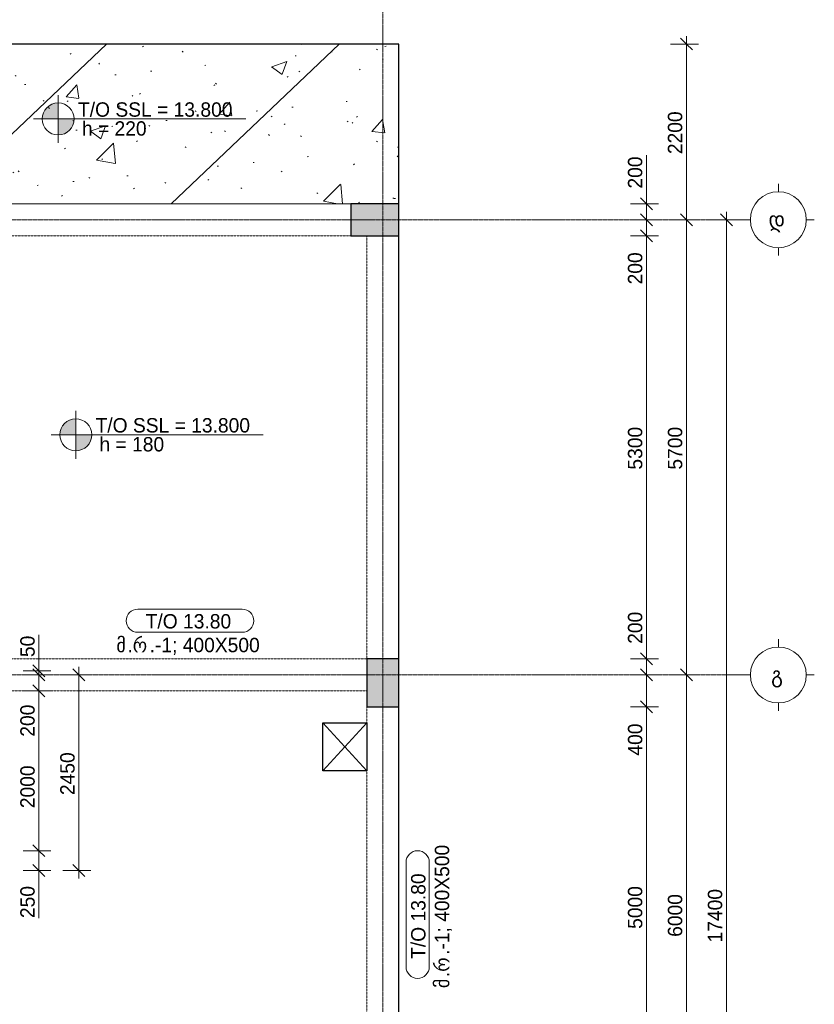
# Model space of a CAD drawing. Header units: millimetres. Extents: x -21500 to 4800, y -5900 to 33113.
# Tile 7 of 8: x -5145 to 4800, y 7576 to 19904. Entities that reach past the tile are written whole.
import ezdxf

# ---------------------------------------------------------------- set-up
doc = ezdxf.new("R2010")
doc.units = ezdxf.units.MM
for name, pattern in [('StructuralPlan-L04$0$Grid Line', [22.225, 12.7, -3.175, 3.175, -3.175]), ('StructuralPlan-L04$0$Hidden', [7.14375, 4.7625, -2.38125]), ('StructuralPlan-L04$0$Hidden 1_5', [2.2, 1.5, -0.7])]:
    doc.linetypes.add(name, pattern=pattern)
for name, color, linetype, lineweight in [('S - HATCH', 252, 'Continuous', 5), ('S - LINE', 7, 'Continuous', 20), ('StructuralPlan-L04$0$A-010-D_DIM', 7, 'Continuous', 5), ('StructuralPlan-L04$0$A-010-D_DIM-100', 7, 'Continuous', 5), ('StructuralPlan-L04$0$A-230-M_FLOOR', 7, 'Continuous', 30), ('StructuralPlan-L04$0$A-230-MH_FLOOR', 7, 'StructuralPlan-L04$0$Hidden', 15), ('StructuralPlan-L04$0$S-230-A-FLOOR', 7, 'Continuous', 5), ('StructuralPlan-L04$0$S-280-A_STRUCT_FRAME', 7, 'Continuous', 5), ('StructuralPlan-L04$0$S-280-M_COLUMN', 7, 'Continuous', 30), ('StructuralPlan-L04$0$S-280-M_COLUMN main', 7, 'Continuous', 30), ('StructuralPlan-L04$0$S-280-M_STRUCT_FRAME 4', 7, 'StructuralPlan-L04$0$Hidden 1_5', 5), ('StructuralPlan-L04$0$Z-030-M_GRID', 7, 'Continuous', 5), ('StructuralPlan-L04$0$Z-033_T_GRIDREF', 7, 'Continuous', 5)]:
    doc.layers.add(name, color=color, linetype=linetype, lineweight=lineweight)
doc.styles.add('StructuralPlan-L04$0$Cubicon', font='Cubicon.ttf', dxfattribs={"height": 200})
doc.styles.add('StructuralPlan-L04$0$Cubicon_2', font='Cubicon.ttf', dxfattribs={"height": 180})
doc.styles.add('StructuralPlan-L04$0$Cubicon_4', font='Cubicon.ttf', dxfattribs={"height": 180})
doc.dimstyles.new('StructuralPlan-L04$0$CUB_DIM_1_8', dxfattribs={"dimscale": 304.8, "dimtxt": 181.601257, "dimasz": 0.492126, "dimexe": 0.492126, "dimexo": 0.0625, "dimgap": 0, "dimtad": 1, "dimdec": 0, "dimzin": 0, "dimdsep": 46, "dimtxsty": 'StructuralPlan-L04$0$Cubicon_2', "dimblk1": 'StructuralPlan-L04$0$_Oblique', "dimblk2": 'StructuralPlan-L04$0$_Oblique', "dimsah": 1, "dimcen": 0.09, "dimdle": 0.328084, "dimazin": 0, "dimtfac": 1, "dimtdec": 4, "dimtix": 1, "dimtmove": 0, "dimatfit": 3, "dimfxl": 0.656168, "dimfxlon": 1, "dimtvp": 1, "dimtolj": 1, "dimtzin": 0, "dimarcsym": 2})
doc.dimstyles.new('StructuralPlan-L04$0$CUB_DIM_1_8_1', dxfattribs={"dimscale": 304.8, "dimtxt": 181.601257, "dimasz": 0.492126, "dimexe": 0.492126, "dimexo": 0.0625, "dimgap": 0, "dimtad": 1, "dimdec": 0, "dimzin": 0, "dimdsep": 46, "dimtxsty": 'StructuralPlan-L04$0$Cubicon_2', "dimblk1": 'StructuralPlan-L04$0$_Oblique', "dimblk2": 'StructuralPlan-L04$0$_Oblique', "dimsah": 1, "dimcen": 0.09, "dimdle": 0.328084, "dimazin": 0, "dimtfac": 1, "dimtdec": 4, "dimtix": 1, "dimtmove": 1, "dimatfit": 3, "dimfxl": 0.656168, "dimfxlon": 1, "dimtvp": 1, "dimtolj": 1, "dimtzin": 0, "dimarcsym": 2})
doc.dimstyles.new('StructuralPlan-L04$0$CUB_DIM_1_8_2', dxfattribs={"dimscale": 304.8, "dimtxt": 181.601257, "dimasz": 0.492126, "dimexe": 0.492126, "dimexo": 0.0625, "dimgap": 0, "dimtad": 1, "dimdec": 0, "dimzin": 0, "dimdsep": 46, "dimtxsty": 'StructuralPlan-L04$0$Cubicon_2', "dimblk1": 'StructuralPlan-L04$0$_Oblique', "dimblk2": 'StructuralPlan-L04$0$_Oblique', "dimsah": 1, "dimcen": 0.09, "dimdle": 0.328084, "dimazin": 0, "dimtfac": 1, "dimtdec": 4, "dimtix": 1, "dimtmove": 2, "dimatfit": 3, "dimfxl": 0.656168, "dimfxlon": 1, "dimtvp": 1, "dimtolj": 1, "dimtzin": 0, "dimarcsym": 2})

# ---------------------------------------------------------------- blocks, each defined once
blk = doc.blocks.new('StructuralPlan-L04$0$Grid - 00_CUB_ღერძის თავი-752507-L04')
at = {"layer": 'StructuralPlan-L04$0$Z-033_T_GRIDREF'}
for p, q in [((0, 3.5), (0, 4.5)), ((-3.5, 0), (-4.5, 0)), ((3.5, 0), (4.5, 0)), ((0, -3.5), (0, -4.5))]:
    blk.add_line(p, q, dxfattribs=at)
blk.add_circle((0, 0), 3.5, dxfattribs=at)
blk = doc.blocks.new('StructuralPlan-L04$0$00_CUB_ფილის თეგი_ზედა ნიშნული და სისქე - 00_CUB_ფილის თეგი_ზედა ნიშნული და სისქე-746755-L04')
at = {"layer": 'StructuralPlan-L04$0$S-230-A-FLOOR'}
h = blk.add_hatch(color=256, dxfattribs=at)
edge = h.paths.add_edge_path()
edge.add_arc((0, 0), 2, 90, 180, ccw=False)
edge.add_line((0, 2), (0, 0))
edge.add_line((0, 0), (-2, 0))
h = blk.add_hatch(color=256, dxfattribs=at)
edge = h.paths.add_edge_path()
edge.add_line((0, -2), (0, 0))
edge.add_line((0, 0), (2, 0))
edge.add_arc((0, 0), 2, 270, 360, ccw=False)
for p, q in [((0, 3), (0, -3)), ((0, 0), (0, 2)), ((-3.09, 0), (23.47, 0)), ((-2, 0), (0, 0)), ((2, 0), (0, 0)), ((0, 0), (0, -2))]:
    blk.add_line(p, q, dxfattribs=at)
blk.add_circle((0, 0), 2, dxfattribs=at)
for start, end in [(90, 180), (270, 360)]:
    blk.add_arc((0, 0), 2, start, end, dxfattribs=at)
blk = doc.blocks.new('StructuralPlan-L04$0$DIMBLOCK44-L04')
at = {"layer": 'StructuralPlan-L04$0$A-010-D_DIM-100', "transparency": 16777216}
for p, q in [((3700, 17400), (3500, 17400)), ((3700, 17400), (3625, 17475)), ((3700, -100), (3700, 17500)), ((3700, 17400), (3775, 17325)), ((3700, 17400), (3850, 17400)), ((3700, 0), (3625, 75)), ((3700, 0), (3500, 0)), ((3700, 0), (3775, -75)), ((3700, 0), (3850, 0))]:
    blk.add_line(p, q, dxfattribs=at)
at = {"layer": 'StructuralPlan-L04$0$A-010-D_DIM-100', "color": 0, "transparency": 16777216, "insert": (3467, 8351), "char_height": 180, "width": 838.16, "attachment_point": 1, "rotation": 90, "line_spacing_factor": 0.931288, "style": 'StructuralPlan-L04$0$Cubicon_2'}
blk.add_mtext('17400', dxfattribs=at)
blk = doc.blocks.new('StructuralPlan-L04$0$_Oblique')
at = {"color": 0, "linetype": 'ByBlock', "lineweight": -2}
blk.add_line((-0.5, -0.5), (0.5, 0.5), dxfattribs=at)
blk = doc.blocks.new('StructuralPlan-L04$0$DIMBLOCK46-L04')
at = {"layer": 'StructuralPlan-L04$0$A-010-D_DIM-100', "transparency": 16777216}
for p, q in [((3200, 11700), (3125, 11775)), ((3200, 11700), (3000, 11700)), ((3200, 5700), (3200, 11700)), ((3200, 11700), (3275, 11625)), ((3200, 11700), (3350, 11700)), ((3200, 5700), (3000, 5700)), ((3200, 5700), (3125, 5775)), ((3200, 5700), (3275, 5625)), ((3200, 5700), (3350, 5700))]:
    blk.add_line(p, q, dxfattribs=at)
at = {"layer": 'StructuralPlan-L04$0$A-010-D_DIM-100', "color": 0, "transparency": 16777216, "insert": (2967, 8421), "char_height": 180, "width": 670.53, "attachment_point": 1, "rotation": 90, "line_spacing_factor": 0.931288, "style": 'StructuralPlan-L04$0$Cubicon_2'}
blk.add_mtext('6000', dxfattribs=at)
blk = doc.blocks.new('StructuralPlan-L04$0$DIMBLOCK47-L04')
at = {"layer": 'StructuralPlan-L04$0$A-010-D_DIM-100', "transparency": 16777216}
for p, q in [((3200, 17400), (3000, 17400)), ((3200, 17400), (3125, 17475)), ((3200, 11700), (3200, 17500)), ((3200, 17400), (3275, 17325)), ((3200, 17400), (3350, 17400)), ((3200, 11700), (3125, 11775)), ((3200, 11700), (3000, 11700)), ((3200, 11700), (3275, 11625)), ((3200, 11700), (3350, 11700))]:
    blk.add_line(p, q, dxfattribs=at)
at = {"layer": 'StructuralPlan-L04$0$A-010-D_DIM-100', "color": 0, "transparency": 16777216, "insert": (2967, 14271), "char_height": 180, "width": 670.53, "attachment_point": 1, "rotation": 90, "line_spacing_factor": 0.931288, "style": 'StructuralPlan-L04$0$Cubicon_2'}
blk.add_mtext('5700', dxfattribs=at)
blk = doc.blocks.new('StructuralPlan-L04$0$DIMBLOCK52-L04')
at = {"layer": 'StructuralPlan-L04$0$A-010-D_DIM-100', "transparency": 16777216}
for p, q in [((2700, 11300), (2625, 11375)), ((2700, 11300), (2500, 11300)), ((2700, 6300), (2700, 11300)), ((2700, 11300), (2775, 11225)), ((2700, 11300), (2850, 11300)), ((2700, 6300), (2500, 6300)), ((2700, 6300), (2625, 6375)), ((2700, 6300), (2775, 6225)), ((2700, 6300), (2850, 6300))]:
    blk.add_line(p, q, dxfattribs=at)
at = {"layer": 'StructuralPlan-L04$0$A-010-D_DIM-100', "color": 0, "transparency": 16777216, "insert": (2467, 8521), "char_height": 180, "width": 670.53, "attachment_point": 1, "rotation": 90, "line_spacing_factor": 0.931288, "style": 'StructuralPlan-L04$0$Cubicon_2'}
blk.add_mtext('5000', dxfattribs=at)
blk = doc.blocks.new('StructuralPlan-L04$0$DIMBLOCK53-L04')
at = {"layer": 'StructuralPlan-L04$0$A-010-D_DIM-100', "transparency": 16777216}
for p, q in [((2700, 11700), (2625, 11775)), ((2700, 11700), (2500, 11700)), ((2700, 11300), (2700, 11700)), ((2700, 11700), (2775, 11625)), ((2700, 11700), (2850, 11700)), ((2700, 11210), (2700, 11500)), ((2700, 11300), (2625, 11375)), ((2700, 11300), (2500, 11300)), ((2700, 11300), (2775, 11225)), ((2700, 11300), (2850, 11300)), ((2700, 10690), (2700, 11210))]:
    blk.add_line(p, q, dxfattribs=at)
at = {"layer": 'StructuralPlan-L04$0$A-010-D_DIM-100', "color": 0, "transparency": 16777216, "insert": (2467, 10690), "char_height": 180, "width": 502.9, "attachment_point": 1, "rotation": 90, "line_spacing_factor": 0.931288, "style": 'StructuralPlan-L04$0$Cubicon_2'}
blk.add_mtext('400', dxfattribs=at)
blk = doc.blocks.new('StructuralPlan-L04$0$DIMBLOCK54-L04')
at = {"layer": 'StructuralPlan-L04$0$A-010-D_DIM-100', "transparency": 16777216}
for p, q in [((2700, 12510), (2700, 11990)), ((2700, 11900), (2625, 11975)), ((2700, 11990), (2700, 11800)), ((2700, 11900), (2500, 11900)), ((2700, 11700), (2700, 11900)), ((2700, 11900), (2775, 11825)), ((2700, 11900), (2850, 11900)), ((2700, 11700), (2625, 11775)), ((2700, 11700), (2500, 11700)), ((2700, 11700), (2775, 11625)), ((2700, 11700), (2850, 11700))]:
    blk.add_line(p, q, dxfattribs=at)
at = {"layer": 'StructuralPlan-L04$0$A-010-D_DIM-100', "color": 0, "transparency": 16777216, "insert": (2467, 12090), "char_height": 180, "width": 502.9, "attachment_point": 1, "rotation": 90, "line_spacing_factor": 0.931288, "style": 'StructuralPlan-L04$0$Cubicon_2'}
blk.add_mtext('200', dxfattribs=at)
blk = doc.blocks.new('StructuralPlan-L04$0$DIMBLOCK55-L04')
at = {"layer": 'StructuralPlan-L04$0$A-010-D_DIM-100', "transparency": 16777216}
for p, q in [((2700, 17200), (2625, 17275)), ((2700, 17200), (2500, 17200)), ((2700, 11900), (2700, 17200)), ((2700, 17200), (2775, 17125)), ((2700, 17200), (2850, 17200)), ((2700, 11900), (2625, 11975)), ((2700, 11900), (2500, 11900)), ((2700, 11900), (2775, 11825)), ((2700, 11900), (2850, 11900))]:
    blk.add_line(p, q, dxfattribs=at)
at = {"layer": 'StructuralPlan-L04$0$A-010-D_DIM-100', "color": 0, "transparency": 16777216, "insert": (2467, 14271), "char_height": 180, "width": 670.53, "attachment_point": 1, "rotation": 90, "line_spacing_factor": 0.931288, "style": 'StructuralPlan-L04$0$Cubicon_2'}
blk.add_mtext('5300', dxfattribs=at)
blk = doc.blocks.new('StructuralPlan-L04$0$DIMBLOCK56-L04')
at = {"layer": 'StructuralPlan-L04$0$A-010-D_DIM-100', "transparency": 16777216}
for p, q in [((2700, 17400), (2500, 17400)), ((2700, 17400), (2625, 17475)), ((2700, 17200), (2700, 17400)), ((2700, 17400), (2775, 17325)), ((2700, 17400), (2850, 17400)), ((2700, 17200), (2625, 17275)), ((2700, 17110), (2700, 17300)), ((2700, 17200), (2500, 17200)), ((2700, 17200), (2775, 17125)), ((2700, 17200), (2850, 17200)), ((2700, 16590), (2700, 17110))]:
    blk.add_line(p, q, dxfattribs=at)
at = {"layer": 'StructuralPlan-L04$0$A-010-D_DIM-100', "color": 0, "transparency": 16777216, "insert": (2467, 16590), "char_height": 180, "width": 502.9, "attachment_point": 1, "rotation": 90, "line_spacing_factor": 0.931288, "style": 'StructuralPlan-L04$0$Cubicon_2'}
blk.add_mtext('200', dxfattribs=at)
blk = doc.blocks.new('StructuralPlan-L04$0$DIMBLOCK57-L04')
at = {"layer": 'StructuralPlan-L04$0$A-010-D_DIM-100', "transparency": 16777216}
for p, q in [((2700, 18210), (2700, 17690)), ((2700, 17600), (2625, 17675)), ((2700, 17400), (2700, 17700)), ((2700, 17690), (2700, 17500)), ((2700, 17600), (2500, 17600)), ((2700, 17600), (2775, 17525)), ((2700, 17600), (2850, 17600)), ((2700, 17400), (2500, 17400)), ((2700, 17400), (2625, 17475)), ((2700, 17400), (2775, 17325)), ((2700, 17400), (2850, 17400))]:
    blk.add_line(p, q, dxfattribs=at)
at = {"layer": 'StructuralPlan-L04$0$A-010-D_DIM-100', "color": 0, "transparency": 16777216, "insert": (2467, 17790), "char_height": 180, "width": 502.9, "attachment_point": 1, "rotation": 90, "line_spacing_factor": 0.931288, "style": 'StructuralPlan-L04$0$Cubicon_2'}
blk.add_mtext('200', dxfattribs=at)
blk = doc.blocks.new('StructuralPlan-L04$0$00_CUB_რიგელის თეგი_ზედა ნიშნული_კვეთი_მარკირება - მარკირება-კვეთი-ნიშნული-1405924-L04')
at = {"layer": 'StructuralPlan-L04$0$S-280-A_STRUCT_FRAME'}
for p, q in [((6.54, 3.05), (-6.54, 3.05)), ((-6.54, 0.16), (6.54, 0.16))]:
    blk.add_line(p, q, dxfattribs=at)
for centre, start, end in [((-6.54, 1.6), 90, 270), ((6.54, 1.6), 270, 90)]:
    blk.add_arc(centre, 1.45, start, end, dxfattribs=at)
blk = doc.blocks.new('StructuralPlan-L04$0$DIMBLOCK58-L04')
at = {"layer": 'StructuralPlan-L04$0$A-010-D_DIM-100', "transparency": 16777216}
for p, q in [((3200, 19600), (3125, 19675)), ((3200, 17300), (3200, 19700)), ((3200, 19600), (3000, 19600)), ((3200, 19600), (3275, 19525)), ((3200, 19600), (3350, 19600)), ((3200, 17400), (3000, 17400)), ((3200, 17400), (3125, 17475)), ((3200, 17400), (3275, 17325)), ((3200, 17400), (3350, 17400))]:
    blk.add_line(p, q, dxfattribs=at)
at = {"layer": 'StructuralPlan-L04$0$A-010-D_DIM-100', "color": 0, "transparency": 16777216, "insert": (2967, 18221), "char_height": 180, "width": 670.53, "attachment_point": 1, "rotation": 90, "line_spacing_factor": 0.931288, "style": 'StructuralPlan-L04$0$Cubicon_2'}
blk.add_mtext('2200', dxfattribs=at)
blk = doc.blocks.new('StructuralPlan-L04$0$DIMBLOCK66-L04')
at = {"layer": 'StructuralPlan-L04$0$A-010-D_DIM-100', "transparency": 16777216}
for p, q in [((-4904, 9500), (-5104, 9500)), ((-4904, 9500), (-4979, 9575)), ((-4904, 9150), (-4904, 9500)), ((-4904, 9500), (-4829, 9425)), ((-4904, 9500), (-4754, 9500)), ((-4904, 9175), (-4904, 9375)), ((-4904, 9250), (-5104, 9250)), ((-4904, 9250), (-4979, 9325)), ((-4904, 9250), (-4829, 9175)), ((-4904, 9250), (-4754, 9250)), ((-4904, 8656), (-4904, 9175))]:
    blk.add_line(p, q, dxfattribs=at)
at = {"layer": 'StructuralPlan-L04$0$A-010-D_DIM-100', "color": 0, "transparency": 16777216, "insert": (-5138, 8656), "char_height": 180, "width": 502.9, "attachment_point": 1, "rotation": 90, "line_spacing_factor": 0.931288, "style": 'StructuralPlan-L04$0$Cubicon_2'}
blk.add_mtext('250', dxfattribs=at)
blk = doc.blocks.new('StructuralPlan-L04$0$DIMBLOCK67-L04')
at = {"layer": 'StructuralPlan-L04$0$A-010-D_DIM-100', "transparency": 16777216}
for p, q in [((-4904, 11500), (-5104, 11500)), ((-4904, 11500), (-4979, 11575)), ((-4904, 9500), (-4904, 11500)), ((-4904, 11500), (-4829, 11425)), ((-4904, 11500), (-4754, 11500)), ((-4904, 9500), (-5104, 9500)), ((-4904, 9500), (-4979, 9575)), ((-4904, 9500), (-4829, 9425)), ((-4904, 9500), (-4754, 9500))]:
    blk.add_line(p, q, dxfattribs=at)
at = {"layer": 'StructuralPlan-L04$0$A-010-D_DIM-100', "color": 0, "transparency": 16777216, "insert": (-5138, 10032), "char_height": 180, "width": 670.53, "attachment_point": 1, "rotation": 90, "line_spacing_factor": 0.931288, "style": 'StructuralPlan-L04$0$Cubicon_2'}
blk.add_mtext('2000', dxfattribs=at)
blk = doc.blocks.new('StructuralPlan-L04$0$DIMBLOCK68-L04')
at = {"layer": 'StructuralPlan-L04$0$A-010-D_DIM-100', "transparency": 16777216}
for p, q in [((-4904, 11700), (-4979, 11775)), ((-4904, 11700), (-5104, 11700)), ((-4904, 11500), (-4904, 11700)), ((-4904, 11700), (-4829, 11625)), ((-4904, 11700), (-4754, 11700)), ((-4904, 11446), (-4904, 11600)), ((-4904, 11500), (-5104, 11500)), ((-4904, 11500), (-4979, 11575)), ((-4904, 11500), (-4829, 11425)), ((-4904, 11500), (-4754, 11500)), ((-4904, 10927), (-4904, 11446))]:
    blk.add_line(p, q, dxfattribs=at)
at = {"layer": 'StructuralPlan-L04$0$A-010-D_DIM-100', "color": 0, "transparency": 16777216, "insert": (-5138, 10927), "char_height": 180, "width": 502.9, "attachment_point": 1, "rotation": 90, "line_spacing_factor": 0.931288, "style": 'StructuralPlan-L04$0$Cubicon_2'}
blk.add_mtext('200', dxfattribs=at)
blk = doc.blocks.new('StructuralPlan-L04$0$DIMBLOCK69-L04')
at = {"layer": 'StructuralPlan-L04$0$A-010-D_DIM-100', "transparency": 16777216}
for p, q in [((-4904, 12204), (-4904, 11824)), ((-4904, 11700), (-4904, 11850)), ((-4904, 11750), (-5104, 11750)), ((-4904, 11750), (-4979, 11825)), ((-4904, 11700), (-4979, 11775)), ((-4904, 11824), (-4904, 11725)), ((-4904, 11750), (-4829, 11675)), ((-4904, 11750), (-4754, 11750)), ((-4904, 11700), (-5104, 11700)), ((-4904, 11700), (-4829, 11625)), ((-4904, 11700), (-4754, 11700))]:
    blk.add_line(p, q, dxfattribs=at)
at = {"layer": 'StructuralPlan-L04$0$A-010-D_DIM-100', "color": 0, "transparency": 16777216, "insert": (-5138, 11924), "char_height": 180, "width": 335.26, "attachment_point": 1, "rotation": 90, "line_spacing_factor": 0.931288, "style": 'StructuralPlan-L04$0$Cubicon_2'}
blk.add_mtext('50', dxfattribs=at)
blk = doc.blocks.new('StructuralPlan-L04$0$DIMBLOCK70-L04')
at = {"layer": 'StructuralPlan-L04$0$A-010-D_DIM-100', "transparency": 16777216}
for p, q in [((-4404, 11700), (-4479, 11775)), ((-4404, 9150), (-4404, 11800)), ((-4404, 11700), (-4604, 11700)), ((-4404, 11700), (-4329, 11625)), ((-4404, 11700), (-4254, 11700)), ((-4404, 9250), (-4604, 9250)), ((-4404, 9250), (-4479, 9325)), ((-4404, 9250), (-4329, 9175)), ((-4404, 9250), (-4254, 9250))]:
    blk.add_line(p, q, dxfattribs=at)
at = {"layer": 'StructuralPlan-L04$0$A-010-D_DIM-100', "color": 0, "transparency": 16777216, "insert": (-4638, 10196), "char_height": 180, "width": 670.53, "attachment_point": 1, "rotation": 90, "line_spacing_factor": 0.931288, "style": 'StructuralPlan-L04$0$Cubicon_2'}
blk.add_mtext('2450', dxfattribs=at)
blk = doc.blocks.new('A$C48b6c5dc')
at = {"layer": 'S - HATCH', "lineweight": 0, "transparency": 33554684}
h = blk.add_hatch(dxfattribs=at)
h.set_pattern_fill('FP_7', color=256, scale=3.567164, angle=-135, style=0, pattern_type=2)
h.set_pattern_definition([(43.548, (-111060.8, -68268.5), (-1382.423, 1454.328), []), (48.548, (-111060.8, -68268.5), (1914.067, -216.457), [200.653, -2207.183]), (353.548, (-111060.8, -68268.5), (-320.1, 2021.156), [160.522, -1765.746]), (99, (-110901.3, -68286.5), (1593.953, 1804.714), [170.528, -1875.818]), (44.733, (-111047.3, -67733.6), (2843.137, -514.994), [300.98, -3310.774]), (95.184, (-110810.4, -67776.5), (2565.79, 2541.947), [255.794, -2813.726]), (349.733, (-111047.3, -67733.6), (2565.77, 2541.965), [240.784, -2648.62]), (19.548, (-110783.2, -67874.1), (1569.14, -1117.276), [200.653, -2207.183]), (324.548, (-110783.2, -67874.1), (699.908, 1922.927), [160.522, -1765.746]), (70, (-110652.5, -67967.2), (2269.045, 805.675), [170.528, -1875.818]), (36.048, (-111060.84, -68268.5), (36.7263, 593.0033), [14.95, -1147.9456, 14.95, -1180.05, -1181.623]), (36.048, (-111060.84, -68268.5), (36.7263, 593.0033), [-2357.8956, 14.95, -1166.673]), (6.048, (-111060.84, -68268.5), (486.881, 691.3504), [14.95, -666.3784, 14.95, -1121.192, -450.3545]), (6.048, (-111060.84, -68268.5), (486.881, 691.3504), [-1817.47, 14.95, -435.4045]), (326.048, (-111458.45, -68258.43), (950.791, -64.3417), [14.95, -430.9455, 14.95, -1376.244, -1846.0075]), (326.048, (-111458.45, -68258.43), (950.791, -64.3417), [-1837.0896, 14.95, -1831.0575]), (316.048, (-111636.75, -68253.9), (1044.3507, 152.131), [14.95, -564.714, 14.95, -908.9456, -1310.933]), (316.048, (-111636.75, -68253.9), (1044.3507, 152.131), [-1503.56, 14.95, -1295.983])])
h.paths.add_polyline_path([(-400, 17600), (-400, 19600), (-13600, 19600), (-13600, 17600)])
blk = doc.blocks.new('StructuralPlan-L04')
at = {"layer": 'StructuralPlan-L04$0$S-280-M_COLUMN main', "true_color": 0xa4a4a4}
for points in [[(-400, 17200), (-400, 17600), (-1000, 17600), (-1000, 17200)], [(-400, 11300), (-400, 11900), (-800, 11900), (-800, 11300)]]:
    blk.add_hatch(color=253, dxfattribs=at).paths.add_polyline_path(points)
at = {"lineweight": 30}
for p, q in [((-1350, 11100), (-800, 10500)), ((-1350, 10500), (-800, 11100))]:
    blk.add_line(p, q, dxfattribs=at)
at = {"layer": 'StructuralPlan-L04$0$A-230-M_FLOOR'}
for p, q in [((-400, 19600), (-13600, 19600)), ((-400, 17600), (-400, 19600)), ((-400, 11900), (-400, 17200)), ((-400, 6300), (-400, 11300)), ((-1350, 11100), (-800, 11100)), ((-1350, 10500), (-1350, 11100)), ((-800, 11100), (-800, 10500)), ((-800, 10500), (-1350, 10500))]:
    blk.add_line(p, q, dxfattribs=at)
at = {"layer": 'StructuralPlan-L04$0$A-230-MH_FLOOR'}
blk.add_line((-1000, 17600), (-6250, 17600), dxfattribs=at)
at = {"layer": 'StructuralPlan-L04$0$S-280-M_COLUMN'}
for p, q in [((-1000, 17600), (-1000, 17200)), ((-400, 17600), (-1000, 17600)), ((-400, 17200), (-400, 17600)), ((-1000, 17200), (-400, 17200)), ((-400, 11900), (-800, 11900)), ((-800, 11900), (-800, 11300)), ((-400, 11300), (-400, 11900)), ((-800, 11300), (-400, 11300))]:
    blk.add_line(p, q, dxfattribs=at)
at = {"layer": 'StructuralPlan-L04$0$S-280-M_STRUCT_FRAME 4'}
for p, q in [((-1000, 17200), (-6250, 17200)), ((-800, 11900), (-800, 17200)), ((-6450, 11900), (-800, 11900)), ((-800, 11500), (-6450, 11500)), ((-800, 11100), (-800, 11300)), ((-800, 7350), (-800, 10500))]:
    blk.add_line(p, q, dxfattribs=at)
at = {"layer": 'StructuralPlan-L04$0$Z-030-M_GRID', "linetype": 'StructuralPlan-L04$0$Grid Line'}
for p, q in [((-600, 22400), (-600, -5000)), ((3900, 17400), (-20600, 17400)), ((3900, 11700), (-20600, 11700))]:
    blk.add_line(p, q, dxfattribs=at)
at = {"layer": 'StructuralPlan-L04$0$S-230-A-FLOOR', "xscale": 99.99999999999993, "yscale": 99.99999999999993, "zscale": 99.99999999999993}
for p in [(-4663.3, 18661.4), (-4443.7, 14707.5)]:
    blk.add_blockref('StructuralPlan-L04$0$00_CUB_ფილის თეგი_ზედა ნიშნული და სისქე - 00_CUB_ფილის თეგი_ზედა ნიშნული და სისქე-746755-L04', p, dxfattribs=at)
at = {"layer": 'StructuralPlan-L04$0$S-280-A_STRUCT_FRAME', "xscale": 99.99999999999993, "yscale": 99.99999999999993, "zscale": 99.99999999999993}
blk.add_blockref('StructuralPlan-L04$0$00_CUB_რიგელის თეგი_ზედა ნიშნული_კვეთი_მარკირება - მარკირება-კვეთი-ნიშნული-1405924-L04', (-3014.2, 12219.6), dxfattribs=at)
at = {"layer": 'StructuralPlan-L04$0$S-280-A_STRUCT_FRAME', "xscale": 99.99999999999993, "yscale": 99.99999999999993, "zscale": 99.99999999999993, "rotation": 89.99999999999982}
blk.add_blockref('StructuralPlan-L04$0$00_CUB_რიგელის თეგი_ზედა ნიშნული_კვეთი_მარკირება - მარკირება-კვეთი-ნიშნული-1405924-L04', (-4.4, 8700), dxfattribs=at)
at = {"layer": 'StructuralPlan-L04$0$Z-033_T_GRIDREF', "xscale": 99.99999999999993, "yscale": 99.99999999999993, "zscale": 99.99999999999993, "rotation": 89.99999999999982}
for p in [(4350, 17400), (4350, 11700)]:
    blk.add_blockref('StructuralPlan-L04$0$Grid - 00_CUB_ღერძის თავი-752507-L04', p, dxfattribs=at)
at = {"layer": 'StructuralPlan-L04$0$S-230-A-FLOOR', "char_height": 180, "attachment_point": 1, "style": 'StructuralPlan-L04$0$Cubicon_2'}
for s, insert, width in [('T/O SSL = 13.800', (-4415.8, 18869.6), 2405.062), ('h = 220', (-4366.8, 18632.5), 1010.126), ('T/O SSL = 13.800', (-4196.2, 14915.8), 2405.062), ('h = 180', (-4147.1, 14678.7), 1010.126)]:
    blk.add_mtext(s, dxfattribs=dict(at, insert=insert, width=width))
at = {"layer": 'StructuralPlan-L04$0$S-280-A_STRUCT_FRAME', "char_height": 180, "attachment_point": 1}
for s, insert, width, style in [('T/O 13.80', (-3569.1, 12462), 1330.801, 'StructuralPlan-L04$0$Cubicon_2'), ('\\fCubicon|b0|i0|c254|p2|;მ', (-3936.1, 12165), 168.354, 'StructuralPlan-L04$0$Cubicon_4'), ('\\fCubicon|b0|i0|c254|p2|;რ', (-3731, 12165), 256.54, 'StructuralPlan-L04$0$Cubicon_4'), ('.-1; 400X500', (-3519.4, 12165), 1715.611, 'StructuralPlan-L04$0$Cubicon_2'), ('\\fCubicon|b0|i0|c204|p2|;.', (-3797.2, 12165), 80.169, 'StructuralPlan-L04$0$Cubicon_2')]:
    blk.add_mtext(s, dxfattribs=dict(at, insert=insert, width=width, style=style))
at = {"layer": 'StructuralPlan-L04$0$S-280-A_STRUCT_FRAME', "char_height": 180, "attachment_point": 1, "rotation": 90}
for s, insert, width, style in [('.-1; 400X500', (50.2, 8194.8), 1715.611, 'StructuralPlan-L04$0$Cubicon_2'), ('T/O 13.80', (-246.8, 8145.1), 1330.801, 'StructuralPlan-L04$0$Cubicon_2'), ('\\fCubicon|b0|i0|c254|p2|;რ', (50.2, 7983.2), 256.54, 'StructuralPlan-L04$0$Cubicon_4'), ('\\fCubicon|b0|i0|c254|p2|;მ', (50.2, 7778.1), 168.354, 'StructuralPlan-L04$0$Cubicon_4'), ('\\fCubicon|b0|i0|c204|p2|;.', (50.2, 7917), 80.169, 'StructuralPlan-L04$0$Cubicon_2')]:
    blk.add_mtext(s, dxfattribs=dict(at, insert=insert, width=width, style=style))
at = {"layer": 'StructuralPlan-L04$0$Z-033_T_GRIDREF', "char_height": 200, "attachment_point": 1, "style": 'StructuralPlan-L04$0$Cubicon'}
for s, insert, width in [('\\fCubicon|b0|i0|c254|p2|;დ', (4226.6, 17507.1), 296.624), ('\\fCubicon|b0|i0|c254|p2|;გ', (4260.1, 11807.1), 216.456)]:
    blk.add_mtext(s, dxfattribs=dict(at, insert=insert, width=width))
at = {"layer": 'StructuralPlan-L04$0$A-010-D_DIM'}
for base, p1, p2, override, picture, middle in [((3200, 19600), (3000, 17400), (3000, 19600), {"dimpost": '<>', "dimfxl": 2200}, 'StructuralPlan-L04$0$DIMBLOCK58-L04', (3108.2, 18500)), ((3200, 17400), (3000, 11700), (3000, 17400), {"dimpost": '<>', "dimfxl": 5699.999917}, 'StructuralPlan-L04$0$DIMBLOCK47-L04', (3108.2, 14550)), ((3700, 17400), (3500, 0), (3500, 17400), {"dimpost": '<>', "dimfxl": 17399.999996}, 'StructuralPlan-L04$0$DIMBLOCK44-L04', (3608.2, 8700)), ((2700, 17200), (2500, 11900), (2500, 17200), {"dimpost": '<>', "dimfxl": 5299.999917}, 'StructuralPlan-L04$0$DIMBLOCK55-L04', (2608.1, 14550)), ((-4404.5, 11700), (-4604.5, 9250), (-4604.5, 11700), {"dimpost": '<>', "dimfxl": 2449.999897}, 'StructuralPlan-L04$0$DIMBLOCK70-L04', (-4496.3, 10475)), ((3200, 11700), (3000, 5700), (3000, 11700), {"dimpost": '<>', "dimfxl": 6000}, 'StructuralPlan-L04$0$DIMBLOCK46-L04', (3108.2, 8700)), ((2700, 11300), (2500, 6300), (2500, 11300), {"dimpost": '<>', "dimfxl": 5000}, 'StructuralPlan-L04$0$DIMBLOCK52-L04', (2608.2, 8800))]:
    dim = blk.add_linear_dim(base=base, p1=p1, p2=p2, angle=90, dimstyle='StructuralPlan-L04$0$CUB_DIM_1_8', override=override, dxfattribs=at)
    dim.commit()
    dim.dimension.update_dxf_attribs({"geometry": picture, "text_midpoint": middle})
for base, p1, p2, dimstyle, override, picture, middle in [((2700, 17600), (2500, 17400), (2500, 17600), 'StructuralPlan-L04$0$CUB_DIM_1_8_1', {"dimpost": '<>', "dimfxl": 200}, 'StructuralPlan-L04$0$DIMBLOCK57-L04', (2586.9, 18041.9)), ((2700, 17400), (2500, 17200), (2500, 17400), 'StructuralPlan-L04$0$CUB_DIM_1_8_1', {"dimpost": '<>', "dimfxl": 200}, 'StructuralPlan-L04$0$DIMBLOCK56-L04', (2586.9, 16841.9)), ((2700, 11900), (2500, 11700), (2500, 11900), 'StructuralPlan-L04$0$CUB_DIM_1_8_1', {"dimpost": '<>', "dimfxl": 200}, 'StructuralPlan-L04$0$DIMBLOCK54-L04', (2586.9, 12341.9)), ((-4904.5, 11750), (-5104.5, 11700), (-5104.5, 11750), 'StructuralPlan-L04$0$CUB_DIM_1_8_1', {"dimpost": '<>', "dimfxl": 49.999917}, 'StructuralPlan-L04$0$DIMBLOCK69-L04', (-5017.6, 12091.8)), ((-4904.5, 11700), (-5104.5, 11500), (-5104.5, 11700), 'StructuralPlan-L04$0$CUB_DIM_1_8_1', {"dimpost": '<>', "dimfxl": 200.000083}, 'StructuralPlan-L04$0$DIMBLOCK68-L04', (-5017.6, 11178.6)), ((2700, 11700), (2500, 11300), (2500, 11700), 'StructuralPlan-L04$0$CUB_DIM_1_8_1', {"dimpost": '<>', "dimfxl": 400}, 'StructuralPlan-L04$0$DIMBLOCK53-L04', (2586.9, 10941.9)), ((-4904.5, 11500), (-5104.5, 9500), (-5104.5, 11500), 'StructuralPlan-L04$0$CUB_DIM_1_8_2', {"dimpost": '<>', "dimfxl": 1999.999814}, 'StructuralPlan-L04$0$DIMBLOCK67-L04', (-5017.6, 10367.5)), ((-4904.5, 9500), (-5104.5, 9250), (-5104.5, 9500), 'StructuralPlan-L04$0$CUB_DIM_1_8_1', {"dimpost": '<>', "dimfxl": 250}, 'StructuralPlan-L04$0$DIMBLOCK66-L04', (-5017.6, 8907.7))]:
    dim = blk.add_linear_dim(base=base, p1=p1, p2=p2, angle=90, dimstyle=dimstyle, override=override, dxfattribs=at)
    dim.commit()
    dim.dimension.update_dxf_attribs({"geometry": picture, "text_midpoint": middle, "dimtype": 128, "text_rotation": 90})

msp = doc.modelspace()

# ---------------------------------------------------------------- block references
at = {"layer": 'S - HATCH', "lineweight": 0}
msp.add_blockref('A$C48b6c5dc', (0, 0), dxfattribs=at)
at = {"layer": 'S - LINE'}
msp.add_blockref('StructuralPlan-L04', (0, 0), dxfattribs=at)

doc.saveas('drawing.dxf')
